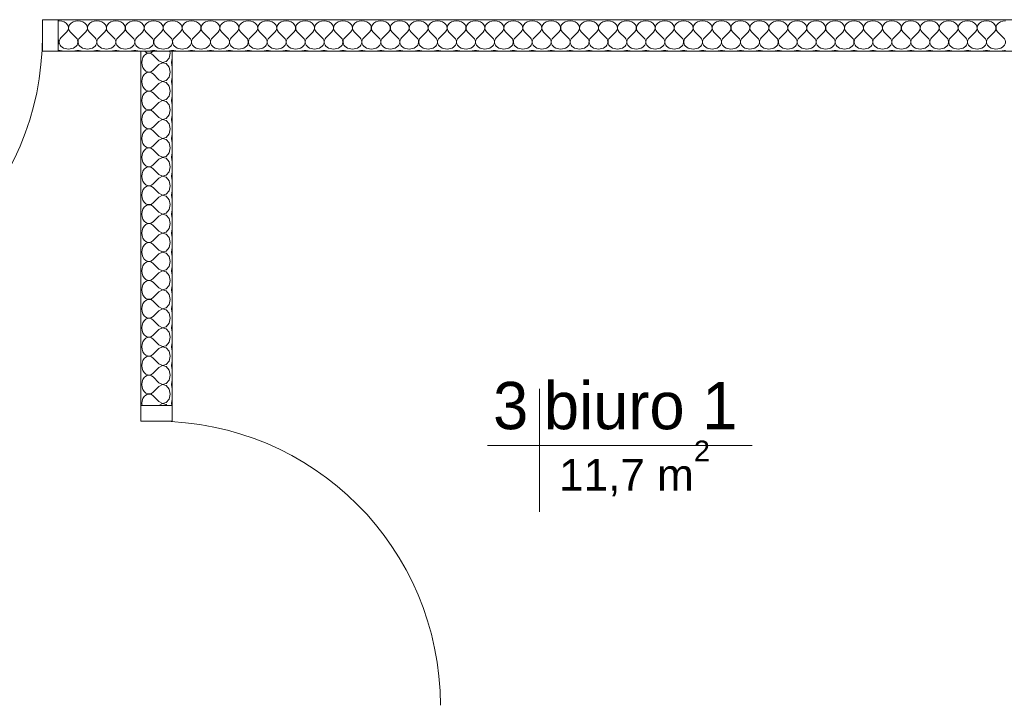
# Model space of a CAD drawing. Header units: millimetres. Extents: x 100377 to 152816, y -1988 to 13902.
# Tile 41 of 58: x 132594 to 135715, y 3845 to 6017. Entities that reach past the tile are written whole.
import ezdxf

# ---------------------------------------------------------------- set-up
doc = ezdxf.new("R2010")
doc.units = ezdxf.units.MM
doc.header["$MEASUREMENT"] = 0
for name, color, linetype, lineweight in [('0_Nr_pióra__1', 7, 'Continuous', 13), ('Nowe_0_Nr_pióra__1', 7, 'Continuous', 13), ('Nowe_810-G Ogólne_Nr_pióra__1', 7, 'Continuous', 13), ('Nowe_830-G Teksty Etykiety_Nr_pióra__1', 7, 'Continuous', 13)]:
    doc.layers.add(name, color=color, linetype=linetype, lineweight=lineweight)
doc.styles.add('STYL_AUTOMATYCZNY_1', font='txt')

# ---------------------------------------------------------------- blocks, each defined once
blk = doc.blocks.new('*X16')
at = {"layer": 'Nowe_0_Nr_pióra__1', "color": 7, "linetype": 'Continuous', "lineweight": 13}
for p, q in [((132724.8, 5959.7), (132742.8, 5977.6)), ((132772.8, 5959.7), (132754.8, 5977.6)), ((132784.8, 5959.7), (132802.8, 5977.6)), ((132832.8, 5959.7), (132814.8, 5977.6)), ((132844.8, 5959.7), (132862.8, 5977.6)), ((132892.8, 5959.7), (132874.8, 5977.6)), ((132904.8, 5959.7), (132922.8, 5977.6)), ((132952.8, 5959.7), (132934.8, 5977.6)), ((132964.8, 5959.7), (132982.8, 5977.6)), ((133012.8, 5959.7), (132994.8, 5977.6)), ((133024.8, 5959.7), (133042.8, 5977.6)), ((133072.8, 5959.7), (133054.8, 5977.6)), ((133084.8, 5959.7), (133102.8, 5977.6)), ((133132.8, 5959.7), (133114.8, 5977.6)), ((133144.8, 5959.7), (133162.8, 5977.6)), ((133192.8, 5959.7), (133174.8, 5977.6)), ((133204.8, 5959.7), (133222.8, 5977.6)), ((133252.8, 5959.7), (133234.8, 5977.6)), ((133264.8, 5959.7), (133282.8, 5977.6)), ((133312.8, 5959.7), (133294.8, 5977.6)), ((133324.8, 5959.7), (133342.8, 5977.6)), ((133372.8, 5959.7), (133354.8, 5977.6)), ((133384.8, 5959.7), (133402.8, 5977.6)), ((133432.8, 5959.7), (133414.8, 5977.6)), ((133444.8, 5959.7), (133462.8, 5977.6)), ((133492.8, 5959.7), (133474.8, 5977.6)), ((133504.8, 5959.7), (133522.8, 5977.6)), ((133552.8, 5959.7), (133534.8, 5977.6)), ((133564.8, 5959.7), (133582.8, 5977.6)), ((133612.8, 5959.7), (133594.8, 5977.6)), ((133624.8, 5959.7), (133642.8, 5977.6)), ((133672.8, 5959.7), (133654.8, 5977.6)), ((133684.8, 5959.7), (133702.8, 5977.6)), ((133732.8, 5959.7), (133714.8, 5977.6)), ((133744.8, 5959.7), (133762.8, 5977.6)), ((133792.8, 5959.7), (133774.8, 5977.6)), ((133804.8, 5959.7), (133822.8, 5977.6)), ((133852.8, 5959.7), (133834.8, 5977.6)), ((133864.8, 5959.7), (133882.8, 5977.6)), ((133912.8, 5959.7), (133894.8, 5977.6)), ((133924.8, 5959.7), (133942.8, 5977.6)), ((133972.8, 5959.7), (133954.8, 5977.6)), ((133984.8, 5959.7), (134002.8, 5977.6)), ((134032.8, 5959.7), (134014.8, 5977.6)), ((134044.8, 5959.7), (134062.8, 5977.6)), ((134092.8, 5959.7), (134074.8, 5977.6)), ((134104.8, 5959.7), (134122.8, 5977.6)), ((134152.8, 5959.7), (134134.8, 5977.6)), ((134164.8, 5959.7), (134182.8, 5977.6)), ((134212.8, 5959.7), (134194.8, 5977.6)), ((134224.8, 5959.7), (134242.8, 5977.6)), ((134272.8, 5959.7), (134254.8, 5977.6)), ((134284.8, 5959.7), (134302.8, 5977.6)), ((134332.8, 5959.7), (134314.8, 5977.6)), ((134344.8, 5959.7), (134362.8, 5977.6)), ((134392.8, 5959.7), (134374.8, 5977.6)), ((134404.8, 5959.7), (134422.8, 5977.6)), ((134452.8, 5959.7), (134434.8, 5977.6)), ((134464.8, 5959.7), (134482.8, 5977.6)), ((134512.8, 5959.7), (134494.8, 5977.6)), ((134524.8, 5959.7), (134542.8, 5977.6)), ((134572.8, 5959.7), (134554.8, 5977.6)), ((134584.8, 5959.7), (134602.8, 5977.6)), ((134632.8, 5959.7), (134614.8, 5977.6)), ((134644.8, 5959.7), (134662.8, 5977.6)), ((134692.8, 5959.7), (134674.8, 5977.6)), ((134704.8, 5959.7), (134722.8, 5977.6)), ((134752.8, 5959.7), (134734.8, 5977.6)), ((134764.8, 5959.7), (134782.8, 5977.6)), ((134812.8, 5959.7), (134794.8, 5977.6)), ((134824.8, 5959.7), (134842.8, 5977.6)), ((134872.8, 5959.7), (134854.8, 5977.6)), ((134884.8, 5959.7), (134902.8, 5977.6)), ((134932.8, 5959.7), (134914.8, 5977.6)), ((134944.8, 5959.7), (134962.8, 5977.6)), ((134992.8, 5959.7), (134974.8, 5977.6)), ((135004.8, 5959.7), (135022.8, 5977.6)), ((135052.8, 5959.7), (135034.8, 5977.6)), ((135064.8, 5959.7), (135082.8, 5977.6)), ((135112.8, 5959.7), (135094.8, 5977.6)), ((135124.8, 5959.7), (135142.8, 5977.6)), ((135172.8, 5959.7), (135154.8, 5977.6)), ((135184.8, 5959.7), (135202.8, 5977.6)), ((135232.8, 5959.7), (135214.8, 5977.6)), ((135244.8, 5959.7), (135262.8, 5977.6)), ((135292.8, 5959.7), (135274.8, 5977.6)), ((135304.8, 5959.7), (135322.8, 5977.6)), ((135352.8, 5959.7), (135334.8, 5977.6)), ((135364.8, 5959.7), (135382.8, 5977.6)), ((135412.8, 5959.7), (135394.8, 5977.6)), ((135424.8, 5959.7), (135442.8, 5977.6)), ((135472.8, 5959.7), (135454.8, 5977.6)), ((135484.8, 5959.7), (135502.8, 5977.6)), ((135532.8, 5959.7), (135514.8, 5977.6)), ((135544.8, 5959.7), (135562.8, 5977.6)), ((135592.8, 5959.7), (135574.8, 5977.6)), ((135604.8, 5959.7), (135622.8, 5977.6)), ((135652.8, 5959.7), (135634.8, 5977.6)), ((135664.8, 5959.7), (135682.8, 5977.6)), ((135712.8, 5959.7), (135694.8, 5977.6))]:
    blk.add_line(p, q, dxfattribs=at)
for centre, start_param, end_param in [((132718.8, 5991.1), 1.570796, 1.660347), ((132718.8, 5991.1), 5.639684, 7.853982), ((132778.8, 5991.1), 1.570796, 3.785094), ((132778.8, 5991.1), 5.639684, 7.853982), ((132838.8, 5991.1), 1.570796, 3.785094), ((132838.8, 5991.1), 5.639684, 7.853982), ((132898.8, 5991.1), 1.570796, 3.785094), ((132898.8, 5991.1), 5.639684, 7.853982), ((132958.8, 5991.1), 1.570796, 3.785094), ((132958.8, 5991.1), 5.639684, 7.853982), ((133018.8, 5991.1), 1.570796, 3.785094), ((133018.8, 5991.1), 5.639684, 7.853982), ((133078.8, 5991.1), 1.570796, 3.785094), ((133078.8, 5991.1), 5.639684, 7.853982), ((133138.8, 5991.1), 1.570796, 3.785094), ((133138.8, 5991.1), 5.639684, 7.853982), ((133198.8, 5991.1), 1.570796, 3.785094), ((133198.8, 5991.1), 5.639684, 7.853982), ((133258.8, 5991.1), 1.570796, 3.785094), ((133258.8, 5991.1), 5.639684, 7.853982), ((133318.8, 5991.1), 1.570796, 3.785094), ((133318.8, 5991.1), 5.639684, 7.853982), ((133378.8, 5991.1), 1.570796, 3.785094), ((133378.8, 5991.1), 5.639684, 7.853982), ((133438.8, 5991.1), 1.570796, 3.785094), ((133438.8, 5991.1), 5.639684, 7.853982), ((133498.8, 5991.1), 1.570796, 3.785094), ((133498.8, 5991.1), 5.639684, 7.853982), ((133558.8, 5991.1), 1.570796, 3.785094), ((133558.8, 5991.1), 5.639684, 7.853982), ((133618.8, 5991.1), 1.570796, 3.785094), ((133618.8, 5991.1), 5.639684, 7.853982), ((133678.8, 5991.1), 1.570796, 3.785094), ((133678.8, 5991.1), 5.639684, 7.853982), ((133738.8, 5991.1), 1.570796, 3.785094), ((133738.8, 5991.1), 5.639684, 7.853982), ((133798.8, 5991.1), 1.570796, 3.785094), ((133798.8, 5991.1), 5.639684, 7.853982), ((133858.8, 5991.1), 1.570796, 3.785094), ((133858.8, 5991.1), 5.639684, 7.853982), ((133918.8, 5991.1), 1.570796, 3.785094), ((133918.8, 5991.1), 5.639684, 7.853982), ((133978.8, 5991.1), 1.570796, 3.785094), ((133978.8, 5991.1), 5.639684, 7.853982), ((134038.8, 5991.1), 1.570796, 3.785094), ((134038.8, 5991.1), 5.639684, 7.853982), ((134098.8, 5991.1), 1.570796, 3.785094), ((134098.8, 5991.1), 5.639684, 7.853982), ((134158.8, 5991.1), 1.570796, 3.785094), ((134158.8, 5991.1), 5.639684, 7.853982), ((134218.8, 5991.1), 1.570796, 3.785094), ((134218.8, 5991.1), 5.639684, 7.853982), ((134278.8, 5991.1), 1.570796, 3.785094), ((134278.8, 5991.1), 5.639684, 7.853982), ((134338.8, 5991.1), 1.570796, 3.785094), ((134338.8, 5991.1), 5.639684, 7.853982), ((134398.8, 5991.1), 1.570796, 3.785094), ((134398.8, 5991.1), 5.639684, 7.853982), ((134458.8, 5991.1), 1.570796, 3.785094), ((134458.8, 5991.1), 5.639684, 7.853982), ((134518.8, 5991.1), 1.570796, 3.785094), ((134518.8, 5991.1), 5.639684, 7.853982), ((134578.8, 5991.1), 1.570796, 3.785094), ((134578.8, 5991.1), 5.639684, 7.853982), ((134638.8, 5991.1), 1.570796, 3.785094), ((134638.8, 5991.1), 5.639684, 7.853982), ((134698.8, 5991.1), 1.570796, 3.785094), ((134698.8, 5991.1), 5.639684, 7.853982), ((134758.8, 5991.1), 1.570796, 3.785094), ((134758.8, 5991.1), 5.639684, 7.853982), ((134818.8, 5991.1), 1.570796, 3.785094), ((134818.8, 5991.1), 5.639684, 7.853982), ((134878.8, 5991.1), 1.570796, 3.785094), ((134878.8, 5991.1), 5.639684, 7.853982), ((134938.8, 5991.1), 1.570796, 3.785094), ((134938.8, 5991.1), 5.639684, 7.853982), ((134998.8, 5991.1), 1.570796, 3.785094), ((134998.8, 5991.1), 5.639684, 7.853982), ((135058.8, 5991.1), 1.570796, 3.785094), ((135058.8, 5991.1), 5.639684, 7.853982), ((135118.8, 5991.1), 1.570796, 3.785094), ((135118.8, 5991.1), 5.639684, 7.853982), ((135178.8, 5991.1), 1.570796, 3.785094), ((135178.8, 5991.1), 5.639684, 7.853982), ((135238.8, 5991.1), 1.570796, 3.785094), ((135238.8, 5991.1), 5.639684, 7.853982), ((135298.8, 5991.1), 1.570796, 3.785094), ((135298.8, 5991.1), 5.639684, 7.853982), ((135358.8, 5991.1), 1.570796, 3.785094), ((135358.8, 5991.1), 5.639684, 7.853982), ((135418.8, 5991.1), 1.570796, 3.785094), ((135418.8, 5991.1), 5.639684, 7.853982), ((135478.8, 5991.1), 1.570796, 3.785094), ((135478.8, 5991.1), 5.639684, 7.853982), ((135538.8, 5991.1), 1.570796, 3.785094), ((135538.8, 5991.1), 5.639684, 7.853982), ((135598.8, 5991.1), 1.570796, 3.785094), ((135598.8, 5991.1), 5.639684, 7.853982), ((135658.8, 5991.1), 1.570796, 3.785094), ((135658.8, 5991.1), 5.639684, 7.853982), ((135718.8, 5991.1), 1.570796, 3.785094), ((132748.8, 5946.3), 2.498092, 6.926686), ((132688.8, 5946.3), 5.857047, 6.709324), ((132808.8, 5946.3), 2.498092, 6.926686), ((132868.8, 5946.3), 2.498092, 6.926686), ((132928.8, 5946.3), 2.498092, 6.926686), ((132988.8, 5946.3), 2.498092, 6.926686), ((133048.8, 5946.3), 2.498092, 6.926686), ((133108.8, 5946.3), 2.498092, 6.926686), ((133168.8, 5946.3), 2.498092, 6.926686), ((133228.8, 5946.3), 2.498092, 6.926686), ((133288.8, 5946.3), 2.498092, 6.926686), ((133348.8, 5946.3), 2.498092, 6.926686), ((133408.8, 5946.3), 2.498092, 6.926686), ((133468.8, 5946.3), 2.498092, 6.926686), ((133528.8, 5946.3), 2.498092, 6.926686), ((133588.8, 5946.3), 2.498092, 6.926686), ((133648.8, 5946.3), 2.498092, 6.926686), ((133708.8, 5946.3), 2.498092, 6.926686), ((133768.8, 5946.3), 2.498092, 6.926686), ((133828.8, 5946.3), 2.498092, 6.926686), ((133888.8, 5946.3), 2.498092, 6.926686), ((133948.8, 5946.3), 2.498092, 6.926686), ((134008.8, 5946.3), 2.498092, 6.926686), ((134068.8, 5946.3), 2.498092, 6.926686), ((134128.8, 5946.3), 2.498092, 6.926686), ((134188.8, 5946.3), 2.498092, 6.926686), ((134248.8, 5946.3), 2.498092, 6.926686), ((134308.8, 5946.3), 2.498092, 6.926686), ((134368.8, 5946.3), 2.498092, 6.926686), ((134428.8, 5946.3), 2.498092, 6.926686), ((134488.8, 5946.3), 2.498092, 6.926686), ((134548.8, 5946.3), 2.498092, 6.926686), ((134608.8, 5946.3), 2.498092, 6.926686), ((134668.8, 5946.3), 2.498092, 6.926686), ((134728.8, 5946.3), 2.498092, 6.926686), ((134788.8, 5946.3), 2.498092, 6.926686), ((134848.8, 5946.3), 2.498092, 6.926686), ((134908.8, 5946.3), 2.498092, 6.926686), ((134968.8, 5946.3), 2.498092, 6.926686), ((135028.8, 5946.3), 2.498092, 6.926686), ((135088.8, 5946.3), 2.498092, 6.926686), ((135148.8, 5946.3), 2.498092, 6.926686), ((135208.8, 5946.3), 2.498092, 6.926686), ((135268.8, 5946.3), 2.498092, 6.926686), ((135328.8, 5946.3), 2.498092, 6.926686), ((135388.8, 5946.3), 2.498092, 6.926686), ((135448.8, 5946.3), 2.498092, 6.926686), ((135508.8, 5946.3), 2.498092, 6.926686), ((135568.8, 5946.3), 2.498092, 6.926686), ((135628.8, 5946.3), 2.498092, 6.926686), ((135688.8, 5946.3), 2.498092, 6.926686), ((132718.8, 5897), 1.570796, 1.660347), ((132718.8, 5897), 1.109114, 1.570796), ((132778.8, 5897), 1.570796, 2.032479), ((132778.8, 5897), 1.109114, 1.570796), ((132838.8, 5897), 1.570796, 2.032479), ((132838.8, 5897), 1.109114, 1.570796), ((132898.8, 5897), 1.570796, 2.032479), ((132898.8, 5897), 1.109114, 1.570796), ((132958.8, 5897), 1.570796, 2.032479), ((132958.8, 5897), 1.109114, 1.570796), ((133018.8, 5897), 1.570796, 2.032479), ((133018.8, 5897), 1.109114, 1.570796), ((133078.8, 5897), 1.570796, 2.032479), ((133078.8, 5897), 1.109114, 1.570796), ((133138.8, 5897), 1.570796, 2.032479), ((133138.8, 5897), 1.109114, 1.570796), ((133198.8, 5897), 1.570796, 2.032479), ((133198.8, 5897), 1.109114, 1.570796), ((133258.8, 5897), 1.570796, 2.032479), ((133258.8, 5897), 1.109114, 1.570796), ((133318.8, 5897), 1.570796, 2.032479), ((133318.8, 5897), 1.109114, 1.570796), ((133378.8, 5897), 1.570796, 2.032479), ((133378.8, 5897), 1.109114, 1.570796), ((133438.8, 5897), 1.570796, 2.032479), ((133438.8, 5897), 1.109114, 1.570796), ((133498.8, 5897), 1.570796, 2.032479), ((133498.8, 5897), 1.109114, 1.570796), ((133558.8, 5897), 1.570796, 2.032479), ((133558.8, 5897), 1.109114, 1.570796), ((133618.8, 5897), 1.570796, 2.032479), ((133618.8, 5897), 1.109114, 1.570796), ((133678.8, 5897), 1.570796, 2.032479), ((133678.8, 5897), 1.109114, 1.570796), ((133738.8, 5897), 1.570796, 2.032479), ((133738.8, 5897), 1.109114, 1.570796), ((133798.8, 5897), 1.570796, 2.032479), ((133798.8, 5897), 1.109114, 1.570796), ((133858.8, 5897), 1.570796, 2.032479), ((133858.8, 5897), 1.109114, 1.570796), ((133918.8, 5897), 1.570796, 2.032479), ((133918.8, 5897), 1.109114, 1.570796), ((133978.8, 5897), 1.570796, 2.032479), ((133978.8, 5897), 1.109114, 1.570796), ((134038.8, 5897), 1.570796, 2.032479), ((134038.8, 5897), 1.109114, 1.570796), ((134098.8, 5897), 1.570796, 2.032479), ((134098.8, 5897), 1.109114, 1.570796), ((134158.8, 5897), 1.570796, 2.032479), ((134158.8, 5897), 1.109114, 1.570796), ((134218.8, 5897), 1.570796, 2.032479), ((134218.8, 5897), 1.109114, 1.570796), ((134278.8, 5897), 1.570796, 2.032479), ((134278.8, 5897), 1.109114, 1.570796), ((134338.8, 5897), 1.570796, 2.032479), ((134338.8, 5897), 1.109114, 1.570796), ((134398.8, 5897), 1.570796, 2.032479), ((134398.8, 5897), 1.109114, 1.570796), ((134458.8, 5897), 1.570796, 2.032479), ((134458.8, 5897), 1.109114, 1.570796), ((134518.8, 5897), 1.570796, 2.032479), ((134518.8, 5897), 1.109114, 1.570796), ((134578.8, 5897), 1.570796, 2.032479), ((134578.8, 5897), 1.109114, 1.570796), ((134638.8, 5897), 1.570796, 2.032479), ((134638.8, 5897), 1.109114, 1.570796), ((134698.8, 5897), 1.570796, 2.032479), ((134698.8, 5897), 1.109114, 1.570796), ((134758.8, 5897), 1.570796, 2.032479), ((134758.8, 5897), 1.109114, 1.570796), ((134818.8, 5897), 1.570796, 2.032479), ((134818.8, 5897), 1.109114, 1.570796), ((134878.8, 5897), 1.570796, 2.032479), ((134878.8, 5897), 1.109114, 1.570796), ((134938.8, 5897), 1.570796, 2.032479), ((134938.8, 5897), 1.109114, 1.570796), ((134998.8, 5897), 1.570796, 2.032479), ((134998.8, 5897), 1.109114, 1.570796), ((135058.8, 5897), 1.570796, 2.032479), ((135058.8, 5897), 1.109114, 1.570796), ((135118.8, 5897), 1.570796, 2.032479), ((135118.8, 5897), 1.109114, 1.570796), ((135178.8, 5897), 1.570796, 2.032479), ((135178.8, 5897), 1.109114, 1.570796), ((135238.8, 5897), 1.570796, 2.032479), ((135238.8, 5897), 1.109114, 1.570796), ((135298.8, 5897), 1.570796, 2.032479), ((135298.8, 5897), 1.109114, 1.570796), ((135358.8, 5897), 1.570796, 2.032479), ((135358.8, 5897), 1.109114, 1.570796), ((135418.8, 5897), 1.570796, 2.032479), ((135418.8, 5897), 1.109114, 1.570796), ((135478.8, 5897), 1.570796, 2.032479), ((135478.8, 5897), 1.109114, 1.570796), ((135538.8, 5897), 1.570796, 2.032479), ((135538.8, 5897), 1.109114, 1.570796), ((135598.8, 5897), 1.570796, 2.032479), ((135598.8, 5897), 1.109114, 1.570796), ((135658.8, 5897), 1.570796, 2.032479), ((135658.8, 5897), 1.109114, 1.570796), ((135718.8, 5897), 1.570796, 2.032479)]:
    blk.add_ellipse(centre, major_axis=(30, 0), ratio=0.746596, start_param=start_param, end_param=end_param, dxfattribs=at)
blk = doc.blocks.new('Wypełnienie_8_1', base_point=(0, 0))
at = {"layer": 'Nowe_0_Nr_pióra__1', "color": 7, "linetype": 'Continuous', "lineweight": 13, "flags": 128}
blk.add_lwpolyline([(132716.2, 6017), (132716.2, 5917), (137260.4, 5917), (137260.4, 6017)], close=True, dxfattribs=at)
at = {"layer": 'Nowe_0_Nr_pióra__1', "color": 7, "linetype": 'Continuous', "lineweight": 13}
blk.add_blockref('*X16', (0, 0), dxfattribs=at)
blk = doc.blocks.new('*X22')
at = {"layer": 'Nowe_0_Nr_pióra__1', "color": 7, "linetype": 'Continuous', "lineweight": 13}
for p, q in [((132988.5, 5903.1), (132984.6, 5896.8)), ((132993.6, 5907.8), (132988.5, 5903.1)), ((132990.5, 5917), (132993.6, 5914.1)), ((132993.6, 5914.1), (132999.5, 5911.5)), ((132999.5, 5910.5), (132993.6, 5907.8)), ((132999.5, 5911.5), (133005.6, 5911.1)), ((133005.6, 5910.9), (132999.5, 5910.5)), ((133005.6, 5911.1), (133011.7, 5913)), ((133011.7, 5909), (133005.6, 5910.9)), ((133011.7, 5913), (133017.1, 5917)), ((133017.1, 5905), (133011.7, 5909)), ((133017.1, 5917), (133017.1, 5917)), ((133035, 5887), (133017.1, 5905)), ((133067.5, 5895.2), (133070.8, 5911)), ((133070.8, 5911), (133069.5, 5917)), ((132982.1, 5889.2), (132981.2, 5881)), ((132981.2, 5881), (132982.1, 5872.8)), ((132984.6, 5896.8), (132982.1, 5889.2)), ((132982.1, 5872.8), (132984.6, 5865.2)), ((133035, 5875), (133017.1, 5857)), ((133035, 5887), (133046.4, 5881.1)), ((133046.4, 5880.9), (133035, 5875)), ((133046.4, 5881.1), (133058.4, 5884.1)), ((133058.4, 5877.8), (133046.4, 5880.9)), ((133058.4, 5884.1), (133067.5, 5895.2)), ((133067.5, 5866.8), (133058.4, 5877.8)), ((133076.2, 5889.2), (133075.3, 5881)), ((133075.3, 5881), (133076.2, 5872.8)), ((133077.7, 5893.7), (133076.2, 5889.2)), ((133076.2, 5872.8), (133077.7, 5868.2)), ((132984.6, 5836.8), (132982.1, 5829.2)), ((132984.6, 5865.2), (132988.5, 5858.8)), ((132988.5, 5843.1), (132984.6, 5836.8)), ((132988.5, 5858.8), (132993.6, 5854.1)), ((132993.6, 5847.8), (132988.5, 5843.1)), ((132993.6, 5854.1), (132999.5, 5851.5)), ((132999.5, 5850.5), (132993.6, 5847.8)), ((132999.5, 5851.5), (133005.6, 5851.1)), ((133005.6, 5850.9), (132999.5, 5850.5)), ((133005.6, 5851.1), (133011.7, 5853)), ((133011.7, 5849), (133005.6, 5850.9)), ((133011.7, 5853), (133017.1, 5857)), ((133017.1, 5845), (133011.7, 5849)), ((133035, 5827), (133017.1, 5845)), ((133070.8, 5851), (133067.5, 5866.8)), ((133067.5, 5835.2), (133070.8, 5851)), ((132982.1, 5829.2), (132981.2, 5821)), ((132981.2, 5821), (132982.1, 5812.8)), ((132982.1, 5812.8), (132984.6, 5805.2)), ((133035, 5815), (133017.1, 5797)), ((133035, 5827), (133046.4, 5821.1)), ((133046.4, 5820.9), (133035, 5815)), ((133046.4, 5821.1), (133058.4, 5824.1)), ((133058.4, 5817.8), (133046.4, 5820.9)), ((133058.4, 5824.1), (133067.5, 5835.2)), ((133067.5, 5806.8), (133058.4, 5817.8)), ((133070.8, 5791), (133067.5, 5806.8)), ((133076.2, 5829.2), (133075.3, 5821)), ((133075.3, 5821), (133076.2, 5812.8)), ((133077.7, 5833.7), (133076.2, 5829.2)), ((133076.2, 5812.8), (133077.7, 5808.2)), ((132984.6, 5776.8), (132982.1, 5769.2)), ((132984.6, 5805.2), (132988.5, 5798.8)), ((132988.5, 5783.1), (132984.6, 5776.8)), ((132988.5, 5798.8), (132993.6, 5794.1)), ((132993.6, 5787.8), (132988.5, 5783.1)), ((132993.6, 5794.1), (132999.5, 5791.5)), ((132999.5, 5790.5), (132993.6, 5787.8)), ((132999.5, 5791.5), (133005.6, 5791.1)), ((133005.6, 5790.9), (132999.5, 5790.5)), ((133005.6, 5791.1), (133011.7, 5793)), ((133011.7, 5789), (133005.6, 5790.9)), ((133011.7, 5793), (133017.1, 5797)), ((133017.1, 5785), (133011.7, 5789)), ((133035, 5767), (133017.1, 5785)), ((133058.4, 5764.1), (133067.5, 5775.2)), ((133067.5, 5775.2), (133070.8, 5791)), ((132982.1, 5769.2), (132981.2, 5761)), ((132981.2, 5761), (132982.1, 5752.8)), ((132982.1, 5752.8), (132984.6, 5745.2)), ((132984.6, 5745.2), (132988.5, 5738.8)), ((133035, 5755), (133017.1, 5737)), ((133035, 5767), (133046.4, 5761.1)), ((133046.4, 5760.9), (133035, 5755)), ((133046.4, 5761.1), (133058.4, 5764.1)), ((133058.4, 5757.8), (133046.4, 5760.9)), ((133067.5, 5746.8), (133058.4, 5757.8)), ((133070.8, 5731), (133067.5, 5746.8)), ((133076.2, 5769.2), (133075.3, 5761)), ((133075.3, 5761), (133076.2, 5752.8)), ((133077.7, 5773.7), (133076.2, 5769.2)), ((133076.2, 5752.8), (133077.7, 5748.2)), ((132984.6, 5716.8), (132982.1, 5709.2)), ((132988.5, 5723.1), (132984.6, 5716.8)), ((132988.5, 5738.8), (132993.6, 5734.1)), ((132993.6, 5727.8), (132988.5, 5723.1)), ((132993.6, 5734.1), (132999.5, 5731.5)), ((132999.5, 5730.5), (132993.6, 5727.8)), ((132999.5, 5731.5), (133005.6, 5731.1)), ((133005.6, 5730.9), (132999.5, 5730.5)), ((133005.6, 5731.1), (133011.7, 5733)), ((133011.7, 5729), (133005.6, 5730.9)), ((133011.7, 5733), (133017.1, 5737)), ((133017.1, 5725), (133011.7, 5729)), ((133035, 5707), (133017.1, 5725)), ((133058.4, 5704.1), (133067.5, 5715.2)), ((133067.5, 5715.2), (133070.8, 5731)), ((133077.7, 5713.7), (133076.2, 5709.2)), ((132982.1, 5709.2), (132981.2, 5701)), ((132981.2, 5701), (132982.1, 5692.8)), ((132982.1, 5692.8), (132984.6, 5685.2)), ((132984.6, 5685.2), (132988.5, 5678.8)), ((133035, 5695), (133017.1, 5677)), ((133035, 5707), (133046.4, 5701.1)), ((133046.4, 5700.9), (133035, 5695)), ((133046.4, 5701.1), (133058.4, 5704.1)), ((133058.4, 5697.8), (133046.4, 5700.9)), ((133067.5, 5686.8), (133058.4, 5697.8)), ((133070.8, 5671), (133067.5, 5686.8)), ((133076.2, 5709.2), (133075.3, 5701)), ((133075.3, 5701), (133076.2, 5692.8)), ((133076.2, 5692.8), (133077.7, 5688.2)), ((132984.6, 5656.8), (132982.1, 5649.2)), ((132988.5, 5663.1), (132984.6, 5656.8)), ((132988.5, 5678.8), (132993.6, 5674.1)), ((132993.6, 5667.8), (132988.5, 5663.1)), ((132993.6, 5674.1), (132999.5, 5671.5)), ((132999.5, 5670.5), (132993.6, 5667.8)), ((132999.5, 5671.5), (133005.6, 5671.1)), ((133005.6, 5670.9), (132999.5, 5670.5)), ((133005.6, 5671.1), (133011.7, 5673)), ((133011.7, 5669), (133005.6, 5670.9)), ((133011.7, 5673), (133017.1, 5677)), ((133017.1, 5665), (133011.7, 5669)), ((133035, 5647), (133017.1, 5665)), ((133058.4, 5644.1), (133067.5, 5655.2)), ((133067.5, 5655.2), (133070.8, 5671)), ((133077.7, 5653.7), (133076.2, 5649.2)), ((132982.1, 5649.2), (132981.2, 5641)), ((132981.2, 5641), (132982.1, 5632.8)), ((132982.1, 5632.8), (132984.6, 5625.2)), ((132984.6, 5625.2), (132988.5, 5618.8)), ((132988.5, 5618.8), (132993.6, 5614.1)), ((133035, 5635), (133017.1, 5617)), ((133035, 5647), (133046.4, 5641.1)), ((133046.4, 5640.9), (133035, 5635)), ((133046.4, 5641.1), (133058.4, 5644.1)), ((133058.4, 5637.8), (133046.4, 5640.9)), ((133067.5, 5626.8), (133058.4, 5637.8)), ((133070.8, 5611), (133067.5, 5626.8)), ((133076.2, 5649.2), (133075.3, 5641)), ((133075.3, 5641), (133076.2, 5632.8)), ((133076.2, 5632.8), (133077.7, 5628.2)), ((132982.1, 5589.2), (132981.2, 5581)), ((132984.6, 5596.8), (132982.1, 5589.2)), ((132988.5, 5603.1), (132984.6, 5596.8)), ((132993.6, 5607.8), (132988.5, 5603.1)), ((132993.6, 5614.1), (132999.5, 5611.5)), ((132999.5, 5610.5), (132993.6, 5607.8)), ((132999.5, 5611.5), (133005.6, 5611.1)), ((133005.6, 5610.9), (132999.5, 5610.5)), ((133005.6, 5611.1), (133011.7, 5613)), ((133011.7, 5609), (133005.6, 5610.9)), ((133011.7, 5613), (133017.1, 5617)), ((133017.1, 5605), (133011.7, 5609)), ((133035, 5587), (133017.1, 5605)), ((133035, 5587), (133046.4, 5581.1)), ((133058.4, 5584.1), (133067.5, 5595.2)), ((133067.5, 5595.2), (133070.8, 5611)), ((133076.2, 5589.2), (133075.3, 5581)), ((133077.7, 5593.7), (133076.2, 5589.2)), ((132981.2, 5581), (132982.1, 5572.8)), ((132982.1, 5572.8), (132984.6, 5565.2)), ((132984.6, 5565.2), (132988.5, 5558.8)), ((132988.5, 5558.8), (132993.6, 5554.1)), ((133011.7, 5553), (133017.1, 5557)), ((133035, 5575), (133017.1, 5557)), ((133046.4, 5580.9), (133035, 5575)), ((133046.4, 5581.1), (133058.4, 5584.1)), ((133058.4, 5577.8), (133046.4, 5580.9)), ((133067.5, 5566.8), (133058.4, 5577.8)), ((133070.8, 5551), (133067.5, 5566.8)), ((133075.3, 5581), (133076.2, 5572.8)), ((133076.2, 5572.8), (133077.7, 5568.2)), ((132982.1, 5529.2), (132981.2, 5521)), ((132984.6, 5536.8), (132982.1, 5529.2)), ((132988.5, 5543.1), (132984.6, 5536.8)), ((132993.6, 5547.8), (132988.5, 5543.1)), ((132993.6, 5554.1), (132999.5, 5551.5)), ((132999.5, 5550.5), (132993.6, 5547.8)), ((132999.5, 5551.5), (133005.6, 5551.1)), ((133005.6, 5550.9), (132999.5, 5550.5)), ((133005.6, 5551.1), (133011.7, 5553)), ((133011.7, 5549), (133005.6, 5550.9)), ((133017.1, 5545), (133011.7, 5549)), ((133035, 5527), (133017.1, 5545)), ((133035, 5527), (133046.4, 5521.1)), ((133058.4, 5524.1), (133067.5, 5535.2)), ((133067.5, 5535.2), (133070.8, 5551)), ((133076.2, 5529.2), (133075.3, 5521)), ((133077.7, 5533.7), (133076.2, 5529.2)), ((132981.2, 5521), (132982.1, 5512.8)), ((132982.1, 5512.8), (132984.6, 5505.2)), ((132984.6, 5505.2), (132988.5, 5498.8)), ((132988.5, 5498.8), (132993.6, 5494.1)), ((132993.6, 5494.1), (132999.5, 5491.5)), ((133011.7, 5493), (133017.1, 5497)), ((133035, 5515), (133017.1, 5497)), ((133046.4, 5520.9), (133035, 5515)), ((133046.4, 5521.1), (133058.4, 5524.1)), ((133058.4, 5517.8), (133046.4, 5520.9)), ((133067.5, 5506.8), (133058.4, 5517.8)), ((133070.8, 5491), (133067.5, 5506.8)), ((133075.3, 5521), (133076.2, 5512.8)), ((133076.2, 5512.8), (133077.7, 5508.2)), ((132982.1, 5469.2), (132981.2, 5461)), ((132984.6, 5476.8), (132982.1, 5469.2)), ((132988.5, 5483.1), (132984.6, 5476.8)), ((132993.6, 5487.8), (132988.5, 5483.1)), ((132999.5, 5490.5), (132993.6, 5487.8)), ((132999.5, 5491.5), (133005.6, 5491.1)), ((133005.6, 5490.9), (132999.5, 5490.5)), ((133005.6, 5491.1), (133011.7, 5493)), ((133011.7, 5489), (133005.6, 5490.9)), ((133017.1, 5485), (133011.7, 5489)), ((133035, 5467), (133017.1, 5485)), ((133035, 5467), (133046.4, 5461.1)), ((133046.4, 5461.1), (133058.4, 5464.1)), ((133058.4, 5464.1), (133067.5, 5475.2)), ((133067.5, 5475.2), (133070.8, 5491)), ((133076.2, 5469.2), (133075.3, 5461)), ((133077.7, 5473.7), (133076.2, 5469.2)), ((132981.2, 5461), (132982.1, 5452.8)), ((132982.1, 5452.8), (132984.6, 5445.2)), ((132984.6, 5445.2), (132988.5, 5438.8)), ((132988.5, 5438.8), (132993.6, 5434.1)), ((132993.6, 5434.1), (132999.5, 5431.5)), ((132999.5, 5431.5), (133005.6, 5431.1)), ((133005.6, 5430.9), (132999.5, 5430.5)), ((133005.6, 5431.1), (133011.7, 5433)), ((133011.7, 5429), (133005.6, 5430.9)), ((133011.7, 5433), (133017.1, 5437)), ((133035, 5455), (133017.1, 5437)), ((133046.4, 5460.9), (133035, 5455)), ((133058.4, 5457.8), (133046.4, 5460.9)), ((133067.5, 5446.8), (133058.4, 5457.8)), ((133070.8, 5431), (133067.5, 5446.8)), ((133067.5, 5415.2), (133070.8, 5431)), ((133075.3, 5461), (133076.2, 5452.8)), ((133076.2, 5452.8), (133077.7, 5448.2)), ((132982.1, 5409.2), (132981.2, 5401)), ((132981.2, 5401), (132982.1, 5392.8)), ((132984.6, 5416.8), (132982.1, 5409.2)), ((132988.5, 5423.1), (132984.6, 5416.8)), ((132993.6, 5427.8), (132988.5, 5423.1)), ((132999.5, 5430.5), (132993.6, 5427.8)), ((133017.1, 5425), (133011.7, 5429)), ((133035, 5407), (133017.1, 5425)), ((133035, 5407), (133046.4, 5401.1)), ((133046.4, 5400.9), (133035, 5395)), ((133046.4, 5401.1), (133058.4, 5404.1)), ((133058.4, 5397.8), (133046.4, 5400.9)), ((133058.4, 5404.1), (133067.5, 5415.2)), ((133076.2, 5409.2), (133075.3, 5401)), ((133075.3, 5401), (133076.2, 5392.8)), ((133077.7, 5413.7), (133076.2, 5409.2)), ((132982.1, 5392.8), (132984.6, 5385.2)), ((132984.6, 5385.2), (132988.5, 5378.8)), ((132988.5, 5378.8), (132993.6, 5374.1)), ((132993.6, 5374.1), (132999.5, 5371.5)), ((132999.5, 5370.5), (132993.6, 5367.8)), ((132999.5, 5371.5), (133005.6, 5371.1)), ((133005.6, 5370.9), (132999.5, 5370.5)), ((133005.6, 5371.1), (133011.7, 5373)), ((133011.7, 5369), (133005.6, 5370.9)), ((133011.7, 5373), (133017.1, 5377)), ((133017.1, 5365), (133011.7, 5369)), ((133035, 5395), (133017.1, 5377)), ((133067.5, 5386.8), (133058.4, 5397.8)), ((133070.8, 5371), (133067.5, 5386.8)), ((133067.5, 5355.2), (133070.8, 5371)), ((133076.2, 5392.8), (133077.7, 5388.2)), ((132982.1, 5349.2), (132981.2, 5341)), ((132981.2, 5341), (132982.1, 5332.8)), ((132984.6, 5356.8), (132982.1, 5349.2)), ((132988.5, 5363.1), (132984.6, 5356.8)), ((132993.6, 5367.8), (132988.5, 5363.1)), ((133035, 5347), (133017.1, 5365)), ((133035, 5347), (133046.4, 5341.1)), ((133046.4, 5340.9), (133035, 5335)), ((133046.4, 5341.1), (133058.4, 5344.1)), ((133058.4, 5337.8), (133046.4, 5340.9)), ((133058.4, 5344.1), (133067.5, 5355.2)), ((133067.5, 5326.8), (133058.4, 5337.8)), ((133076.2, 5349.2), (133075.3, 5341)), ((133075.3, 5341), (133076.2, 5332.8)), ((133077.7, 5353.7), (133076.2, 5349.2)), ((132982.1, 5332.8), (132984.6, 5325.2)), ((132984.6, 5325.2), (132988.5, 5318.8)), ((132988.5, 5318.8), (132993.6, 5314.1)), ((132993.6, 5307.8), (132988.5, 5303.1)), ((132993.6, 5314.1), (132999.5, 5311.5)), ((132999.5, 5310.5), (132993.6, 5307.8)), ((132999.5, 5311.5), (133005.6, 5311.1)), ((133005.6, 5310.9), (132999.5, 5310.5)), ((133005.6, 5311.1), (133011.7, 5313)), ((133011.7, 5309), (133005.6, 5310.9)), ((133011.7, 5313), (133017.1, 5317)), ((133017.1, 5305), (133011.7, 5309)), ((133035, 5335), (133017.1, 5317)), ((133070.8, 5311), (133067.5, 5326.8)), ((133067.5, 5295.2), (133070.8, 5311)), ((133076.2, 5332.8), (133077.7, 5328.2)), ((132982.1, 5289.2), (132981.2, 5281)), ((132981.2, 5281), (132982.1, 5272.8)), ((132984.6, 5296.8), (132982.1, 5289.2)), ((132988.5, 5303.1), (132984.6, 5296.8)), ((133035, 5287), (133017.1, 5305)), ((133035, 5275), (133017.1, 5257)), ((133035, 5287), (133046.4, 5281.1)), ((133046.4, 5280.9), (133035, 5275)), ((133046.4, 5281.1), (133058.4, 5284.1)), ((133058.4, 5277.8), (133046.4, 5280.9)), ((133058.4, 5284.1), (133067.5, 5295.2)), ((133067.5, 5266.8), (133058.4, 5277.8)), ((133076.2, 5289.2), (133075.3, 5281)), ((133075.3, 5281), (133076.2, 5272.8)), ((133077.7, 5293.7), (133076.2, 5289.2)), ((132982.1, 5272.8), (132984.6, 5265.2)), ((132984.6, 5265.2), (132988.5, 5258.8)), ((132988.5, 5258.8), (132993.6, 5254.1)), ((132993.6, 5247.8), (132988.5, 5243.1)), ((132993.6, 5254.1), (132999.5, 5251.5)), ((132999.5, 5250.5), (132993.6, 5247.8)), ((132999.5, 5251.5), (133005.6, 5251.1)), ((133005.6, 5250.9), (132999.5, 5250.5)), ((133005.6, 5251.1), (133011.7, 5253)), ((133011.7, 5249), (133005.6, 5250.9)), ((133011.7, 5253), (133017.1, 5257)), ((133017.1, 5245), (133011.7, 5249)), ((133035, 5227), (133017.1, 5245)), ((133070.8, 5251), (133067.5, 5266.8)), ((133067.5, 5235.2), (133070.8, 5251)), ((133076.2, 5272.8), (133077.7, 5268.2)), ((132982.1, 5229.2), (132981.2, 5221)), ((132981.2, 5221), (132982.1, 5212.8)), ((132984.6, 5236.8), (132982.1, 5229.2)), ((132982.1, 5212.8), (132984.6, 5205.2)), ((132988.5, 5243.1), (132984.6, 5236.8)), ((133035, 5215), (133017.1, 5197)), ((133035, 5227), (133046.4, 5221.1)), ((133046.4, 5220.9), (133035, 5215)), ((133046.4, 5221.1), (133058.4, 5224.1)), ((133058.4, 5217.8), (133046.4, 5220.9)), ((133058.4, 5224.1), (133067.5, 5235.2)), ((133067.5, 5206.8), (133058.4, 5217.8)), ((133076.2, 5229.2), (133075.3, 5221)), ((133075.3, 5221), (133076.2, 5212.8)), ((133077.7, 5233.7), (133076.2, 5229.2)), ((133076.2, 5212.8), (133077.7, 5208.2)), ((132984.6, 5205.2), (132988.5, 5198.8)), ((132988.5, 5183.1), (132984.6, 5176.8)), ((132988.5, 5198.8), (132993.6, 5194.1)), ((132993.6, 5187.8), (132988.5, 5183.1)), ((132993.6, 5194.1), (132999.5, 5191.5)), ((132999.5, 5190.5), (132993.6, 5187.8)), ((132999.5, 5191.5), (133005.6, 5191.1)), ((133005.6, 5190.9), (132999.5, 5190.5)), ((133005.6, 5191.1), (133011.7, 5193)), ((133011.7, 5189), (133005.6, 5190.9)), ((133011.7, 5193), (133017.1, 5197)), ((133017.1, 5185), (133011.7, 5189)), ((133035, 5167), (133017.1, 5185)), ((133070.8, 5191), (133067.5, 5206.8)), ((133067.5, 5175.2), (133070.8, 5191)), ((132982.1, 5169.2), (132981.2, 5161)), ((132981.2, 5161), (132982.1, 5152.8)), ((132984.6, 5176.8), (132982.1, 5169.2)), ((132982.1, 5152.8), (132984.6, 5145.2)), ((133035, 5155), (133017.1, 5137)), ((133035, 5167), (133046.4, 5161.1)), ((133046.4, 5160.9), (133035, 5155)), ((133046.4, 5161.1), (133058.4, 5164.1)), ((133058.4, 5157.8), (133046.4, 5160.9)), ((133058.4, 5164.1), (133067.5, 5175.2)), ((133067.5, 5146.8), (133058.4, 5157.8)), ((133076.2, 5169.2), (133075.3, 5161)), ((133075.3, 5161), (133076.2, 5152.8)), ((133077.7, 5173.7), (133076.2, 5169.2)), ((133076.2, 5152.8), (133077.7, 5148.2)), ((132984.6, 5145.2), (132988.5, 5138.8)), ((132988.5, 5123.1), (132984.6, 5116.8)), ((132988.5, 5138.8), (132993.6, 5134.1)), ((132993.6, 5127.8), (132988.5, 5123.1)), ((132993.6, 5134.1), (132999.5, 5131.5)), ((132999.5, 5130.5), (132993.6, 5127.8)), ((132999.5, 5131.5), (133005.6, 5131.1)), ((133005.6, 5130.9), (132999.5, 5130.5)), ((133005.6, 5131.1), (133011.7, 5133)), ((133011.7, 5129), (133005.6, 5130.9)), ((133011.7, 5133), (133017.1, 5137)), ((133017.1, 5125), (133011.7, 5129)), ((133035, 5107), (133017.1, 5125)), ((133070.8, 5131), (133067.5, 5146.8)), ((133067.5, 5115.2), (133070.8, 5131)), ((132982.1, 5109.2), (132981.2, 5101)), ((132981.2, 5101), (132982.1, 5092.8)), ((132984.6, 5116.8), (132982.1, 5109.2)), ((132982.1, 5092.8), (132984.6, 5085.2)), ((133035, 5095), (133017.1, 5077)), ((133035, 5107), (133046.4, 5101.1)), ((133046.4, 5100.9), (133035, 5095)), ((133046.4, 5101.1), (133058.4, 5104.1)), ((133058.4, 5097.8), (133046.4, 5100.9)), ((133058.4, 5104.1), (133067.5, 5115.2)), ((133067.5, 5086.8), (133058.4, 5097.8)), ((133076.2, 5109.2), (133075.3, 5101)), ((133075.3, 5101), (133076.2, 5092.8)), ((133077.7, 5113.7), (133076.2, 5109.2)), ((133076.2, 5092.8), (133077.7, 5088.2)), ((132984.6, 5056.8), (132982.1, 5049.2)), ((132984.6, 5085.2), (132988.5, 5078.8)), ((132988.5, 5063.1), (132984.6, 5056.8)), ((132988.5, 5078.8), (132993.6, 5074.1)), ((132993.6, 5067.8), (132988.5, 5063.1)), ((132993.6, 5074.1), (132999.5, 5071.5)), ((132999.5, 5070.5), (132993.6, 5067.8)), ((132999.5, 5071.5), (133005.6, 5071.1)), ((133005.6, 5070.9), (132999.5, 5070.5)), ((133005.6, 5071.1), (133011.7, 5073)), ((133011.7, 5069), (133005.6, 5070.9)), ((133011.7, 5073), (133017.1, 5077)), ((133017.1, 5065), (133011.7, 5069)), ((133035, 5047), (133017.1, 5065)), ((133070.8, 5071), (133067.5, 5086.8)), ((133067.5, 5055.2), (133070.8, 5071)), ((132982.1, 5049.2), (132981.2, 5041)), ((132981.2, 5041), (132982.1, 5032.8)), ((132982.1, 5032.8), (132984.6, 5025.2)), ((132984.6, 5025.2), (132988.5, 5018.8)), ((133035, 5035), (133017.1, 5017)), ((133035, 5047), (133046.4, 5041.1)), ((133046.4, 5040.9), (133035, 5035)), ((133046.4, 5041.1), (133058.4, 5044.1)), ((133058.4, 5037.8), (133046.4, 5040.9)), ((133058.4, 5044.1), (133067.5, 5055.2)), ((133067.5, 5026.8), (133058.4, 5037.8)), ((133070.8, 5011), (133067.5, 5026.8)), ((133076.2, 5049.2), (133075.3, 5041)), ((133075.3, 5041), (133076.2, 5032.8)), ((133077.7, 5053.7), (133076.2, 5049.2)), ((133076.2, 5032.8), (133077.7, 5028.2)), ((132984.6, 4996.8), (132982.1, 4989.2)), ((132988.5, 5003.1), (132984.6, 4996.8)), ((132988.5, 5018.8), (132993.6, 5014.1)), ((132993.6, 5007.8), (132988.5, 5003.1)), ((132993.6, 5014.1), (132999.5, 5011.5)), ((132999.5, 5010.5), (132993.6, 5007.8)), ((132999.5, 5011.5), (133005.6, 5011.1)), ((133005.6, 5010.9), (132999.5, 5010.5)), ((133005.6, 5011.1), (133011.7, 5013)), ((133011.7, 5009), (133005.6, 5010.9)), ((133011.7, 5013), (133017.1, 5017)), ((133017.1, 5005), (133011.7, 5009)), ((133035, 4987), (133017.1, 5005)), ((133058.4, 4984.1), (133067.5, 4995.2)), ((133067.5, 4995.2), (133070.8, 5011)), ((132982.1, 4989.2), (132981.2, 4981)), ((132981.2, 4981), (132982.1, 4972.8)), ((132982.1, 4972.8), (132984.6, 4965.2)), ((132984.6, 4965.2), (132988.5, 4958.8)), ((133035, 4975), (133017.1, 4957)), ((133035, 4987), (133046.4, 4981.1)), ((133046.4, 4980.9), (133035, 4975)), ((133046.4, 4981.1), (133058.4, 4984.1)), ((133058.4, 4977.8), (133046.4, 4980.9)), ((133067.5, 4966.8), (133058.4, 4977.8)), ((133070.8, 4951), (133067.5, 4966.8)), ((133076.2, 4989.2), (133075.3, 4981)), ((133075.3, 4981), (133076.2, 4972.8)), ((133077.7, 4993.7), (133076.2, 4989.2)), ((133076.2, 4972.8), (133077.7, 4968.2)), ((132984.6, 4936.8), (132982.1, 4929.2)), ((132988.5, 4943.1), (132984.6, 4936.8)), ((132988.5, 4958.8), (132993.6, 4954.1)), ((132993.6, 4947.8), (132988.5, 4943.1)), ((132993.6, 4954.1), (132999.5, 4951.5)), ((132999.5, 4950.5), (132993.6, 4947.8)), ((132999.5, 4951.5), (133005.6, 4951.1)), ((133005.6, 4950.9), (132999.5, 4950.5)), ((133005.6, 4951.1), (133011.7, 4953)), ((133011.7, 4949), (133005.6, 4950.9)), ((133011.7, 4953), (133017.1, 4957)), ((133017.1, 4945), (133011.7, 4949)), ((133035, 4927), (133017.1, 4945)), ((133058.4, 4924.1), (133067.5, 4935.2)), ((133067.5, 4935.2), (133070.8, 4951)), ((133077.7, 4933.7), (133076.2, 4929.2)), ((132982.1, 4929.2), (132981.2, 4921)), ((132981.2, 4921), (132982.1, 4912.8)), ((132982.1, 4912.8), (132984.6, 4905.2)), ((132984.6, 4905.2), (132988.5, 4898.8)), ((133035, 4915), (133017.1, 4897)), ((133035, 4927), (133046.4, 4921.1)), ((133046.4, 4920.9), (133035, 4915)), ((133046.4, 4921.1), (133058.4, 4924.1)), ((133058.4, 4917.8), (133046.4, 4920.9)), ((133067.5, 4906.8), (133058.4, 4917.8)), ((133070.8, 4891), (133067.5, 4906.8)), ((133076.2, 4929.2), (133075.3, 4921)), ((133075.3, 4921), (133076.2, 4912.8)), ((133076.2, 4912.8), (133077.7, 4908.2)), ((132982.1, 4869.2), (132981.2, 4861)), ((132984.6, 4876.8), (132982.1, 4869.2)), ((132988.5, 4883.1), (132984.6, 4876.8)), ((132988.5, 4898.8), (132993.6, 4894.1)), ((132993.6, 4887.8), (132988.5, 4883.1)), ((132993.6, 4894.1), (132999.5, 4891.5)), ((132999.5, 4890.5), (132993.6, 4887.8)), ((132999.5, 4891.5), (133005.6, 4891.1)), ((133005.6, 4890.9), (132999.5, 4890.5)), ((133005.6, 4891.1), (133011.7, 4893)), ((133011.7, 4889), (133005.6, 4890.9)), ((133011.7, 4893), (133017.1, 4897)), ((133017.1, 4885), (133011.7, 4889)), ((133035, 4867), (133017.1, 4885)), ((133058.4, 4864.1), (133067.5, 4875.2)), ((133067.5, 4875.2), (133070.8, 4891)), ((133076.2, 4869.2), (133075.3, 4861)), ((133077.7, 4873.7), (133076.2, 4869.2)), ((132981.2, 4861), (132982.1, 4852.8)), ((132982.1, 4852.8), (132984.6, 4845.2)), ((132984.6, 4845.2), (132988.5, 4838.8)), ((132988.5, 4838.8), (132993.6, 4834.1)), ((133035, 4855), (133017.1, 4837)), ((133035, 4867), (133046.4, 4861.1)), ((133046.4, 4860.9), (133035, 4855)), ((133046.4, 4861.1), (133058.4, 4864.1)), ((133058.4, 4857.8), (133046.4, 4860.9)), ((133067.5, 4846.8), (133058.4, 4857.8)), ((133070.8, 4831), (133067.5, 4846.8)), ((133075.3, 4861), (133076.2, 4852.8)), ((133076.2, 4852.8), (133077.7, 4848.2)), ((132982.1, 4809.2), (132981.2, 4801)), ((132984.6, 4816.8), (132982.1, 4809.2)), ((132988.5, 4823.1), (132984.6, 4816.8)), ((132993.6, 4827.8), (132988.5, 4823.1)), ((132993.6, 4834.1), (132999.5, 4831.5)), ((132999.5, 4830.5), (132993.6, 4827.8)), ((132999.5, 4831.5), (133005.6, 4831.1)), ((133005.6, 4830.9), (132999.5, 4830.5)), ((133005.6, 4831.1), (133011.7, 4833)), ((133011.7, 4829), (133005.6, 4830.9)), ((133011.7, 4833), (133017.1, 4837)), ((133017.1, 4825), (133011.7, 4829)), ((133035, 4807), (133017.1, 4825)), ((133035, 4807), (133046.4, 4801.1)), ((133058.4, 4804.1), (133067.5, 4815.2)), ((133067.5, 4815.2), (133070.8, 4831)), ((133076.2, 4809.2), (133075.3, 4801)), ((133077.7, 4813.7), (133076.2, 4809.2)), ((132981.2, 4801), (132981.9, 4794.8)), ((133035, 4795), (133034.8, 4794.8)), ((133046.4, 4800.9), (133035, 4795)), ((133046.4, 4801.1), (133058.4, 4804.1)), ((133058.4, 4797.8), (133046.4, 4800.9)), ((133060.9, 4794.8), (133058.4, 4797.8)), ((133075.3, 4801), (133076, 4794.8))]:
    blk.add_line(p, q, dxfattribs=at)
blk = doc.blocks.new('Wypełnienie_11_1', base_point=(0, 0))
at = {"layer": 'Nowe_0_Nr_pióra__1', "color": 7, "linetype": 'Continuous', "lineweight": 13, "flags": 128}
blk.add_lwpolyline([(133077.7, 5917), (132977.7, 5917), (132977.7, 4794.8), (133077.7, 4794.8)], close=True, dxfattribs=at)
at = {"layer": 'Nowe_0_Nr_pióra__1', "color": 7, "linetype": 'Continuous', "lineweight": 13}
blk.add_blockref('*X22', (0, 0), dxfattribs=at)

msp = doc.modelspace()

# ---------------------------------------------------------------- linework, layer by layer
at = {"layer": 'Nowe_810-G Ogólne_Nr_pióra__1', "color": 7, "linetype": 'Continuous', "lineweight": 13}
for points in [[(132666.2, 5956.9), (132666.2, 6017), (132716.2, 6017), (132716.2, 5917), (132666.2, 5917), (132666.2, 6017)], [(132716.2, 5917), (132716.2, 6017)], [(132977.7, 5917), (132716.2, 5917)], [(132716.2, 5917), (137260.4, 5917)], [(132977.7, 5917), (132977.7, 4744.8)], [(134241.6, 4847.7), (134241.6, 4457.5)], [(133037.8, 4744.8), (132977.7, 4744.8), (132977.7, 4794.8), (133077.7, 4794.8), (133077.7, 4744.8), (132977.7, 4744.8)], [(134077.1, 4668), (134916.1, 4668)]]:
    msp.add_lwpolyline(points, dxfattribs=at)
for centre, start, end in [((131766.2, 5967), 270, 0), ((133027.7, 3844.8), 0, 90)]:
    msp.add_arc(centre, 900, start, end, dxfattribs=at)

# ---------------------------------------------------------------- block references
at = {"layer": 'Nowe_0_Nr_pióra__1', "color": 7, "linetype": 'Continuous', "lineweight": 13}
for name in ['Wypełnienie_8_1', 'Wypełnienie_11_1']:
    msp.add_blockref(name, (0, 0), dxfattribs=at)

# ---------------------------------------------------------------- texts
at = {"layer": '0_Nr_pióra__1', "color": 7, "lineweight": 13, "insert": (134303.9, 4506.6), "char_height": 100, "attachment_point": 7, "style": 'STYL_AUTOMATYCZNY_1'}
msp.add_mtext('{\\fArial|b0|i0|c0|p34;11,7 m{\\H0.66x;\\S2^  ;}}', dxfattribs=at)
at = {"layer": 'Nowe_830-G Teksty Etykiety_Nr_pióra__1', "color": 7, "linetype": 'Continuous', "lineweight": 13, "char_height": 150, "attachment_point": 1, "style": 'STYL_AUTOMATYCZNY_1'}
for s, insert in [('{\\A1;3}', (134094.6, 4869.5)), ('{\\A1;biuro 1}', (134255.7, 4869.5))]:
    msp.add_mtext(s, dxfattribs=dict(at, insert=insert))

doc.saveas('drawing.dxf')
